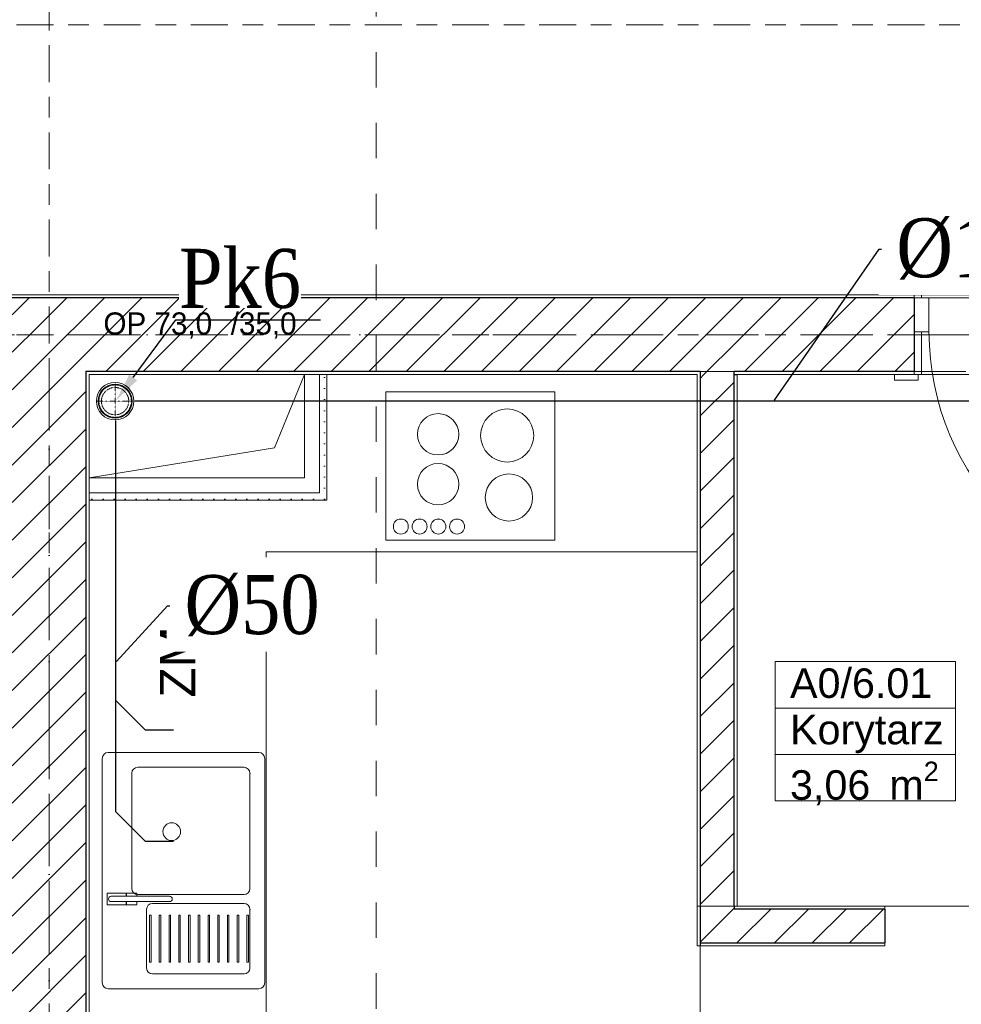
# Model space of a CAD drawing. Header units: millimetres. Extents: x -52968 to 399385, y -141133 to 110561.
# Tile 102 of 146: x 77905 to 81095, y -111810 to -108476. Entities that reach past the tile are written whole.
import ezdxf
from ezdxf import colors
from ezdxf.entities.mleader import LeaderData, LeaderLine
from ezdxf.enums import TextEntityAlignment as Align
from ezdxf.math import Vec2, Vec3

# ---------------------------------------------------------------- set-up
doc = ezdxf.new("R2010")
doc.units = ezdxf.units.MM
for name, pattern in [('DASHDOT', [1, 0.5, -0.25, 0, -0.25]), ('HIDDEN', [0.375, 0.25, -0.125]), ('SIM-Wegliniec-21.07.2025-Parter$0$Kropki i Kreski', [360, 180, -90, 0, -90]), ('SIM-Wegliniec-21.07.2025-Parter$0$Przerywana', [240, 120, -120]), ('SIM-Wegliniec-21.07.2025-Parter$0$Przerywana długa', [390, 250, -140]), ('SIM-Wegliniec-21.07.2025-Parter$0$Przerywana gęsta', [90, 60, -30]), ('SIM-Wegliniec-21.07.2025-Parter$0$Przerywana podwójnie', [295, 125, -50, 70, -50])]:
    doc.linetypes.add(name, pattern=pattern)
for name, color, linetype, lineweight in [('2DH_PRO_kan', 12, 'Continuous', 15), ('CP_AXISKA', 7, 'DASHDOT', 15), ('CP_HIDDE', 203, 'HIDDEN', 18), ('RR_IWK_KS', 19, 'Kanalizacja', 30), ('RR_IWK_opisy', 7, 'Continuous', 0), ('RR_ks_podposadzkowa', 32, 'Kanalizacja', 30), ('SIM-Wegliniec-21.07.2025-Parter$0$A-Przekroje_Nr_pióra__5', 250, 'Continuous', 0), ('SIM-Wegliniec-21.07.2025-Parter$0$Nowe_A-Belki-Wieniec_Nr_pióra__69', 250, 'Continuous', 0), ('SIM-Wegliniec-21.07.2025-Parter$0$Nowe_A-Belki-Wieniec_Nr_pióra__90', 250, 'Continuous', 0), ('SIM-Wegliniec-21.07.2025-Parter$0$Nowe_A-Meble-Kuchnia_Nr_pióra__4', 250, 'Continuous', 0), ('SIM-Wegliniec-21.07.2025-Parter$0$Nowe_A-Meble-Kuchnia_Nr_pióra__86', 250, 'Continuous', 0), ('SIM-Wegliniec-21.07.2025-Parter$0$Nowe_A-Osi_Nr_pióra__20', 250, 'Continuous', 0), ('SIM-Wegliniec-21.07.2025-Parter$0$Nowe_A-Posadzki_Nr_pióra__89', 250, 'Continuous', 0), ('SIM-Wegliniec-21.07.2025-Parter$0$Nowe_A-Przebicia_Nr_pióra__1', 250, 'Continuous', 0), ('SIM-Wegliniec-21.07.2025-Parter$0$Nowe_A-Strefy-Parter_Nr_pióra__94', 250, 'Continuous', 0), ('SIM-Wegliniec-21.07.2025-Parter$0$Nowe_A-Wentylacja-Mechaniczna-0-5', 250, 'Continuous', 0), ('SIM-Wegliniec-21.07.2025-Parter$0$Nowe_A-Wentylacja-Mechaniczna-0-5_Nr_pióra__47', 250, 'Continuous', 0), ('SIM-Wegliniec-21.07.2025-Parter$0$Nowe_A-Wentylacja-Mechaniczna-0-5_Nr_pióra__67', 250, 'Continuous', 0), ('SIM-Wegliniec-21.07.2025-Parter$0$Nowe_A-Ściany-Działowe', 250, 'Continuous', 0), ('SIM-Wegliniec-21.07.2025-Parter$0$Nowe_A-Ściany-Działowe_Nr_pióra__27', 250, 'Continuous', 0), ('SIM-Wegliniec-21.07.2025-Parter$0$Nowe_A-Ściany-Działowe_Nr_pióra__47', 250, 'Continuous', 0), ('SIM-Wegliniec-21.07.2025-Parter$0$Nowe_A-Ściany-Wewnętrzne', 250, 'Continuous', 0), ('SIM-Wegliniec-21.07.2025-Parter$0$Nowe_A-Ściany-Wewnętrzne_Nr_pióra__27', 250, 'Continuous', 0), ('SIM-Wegliniec-21.07.2025-Parter$0$Nowe_A-Ściany-Wewnętrzne_Nr_pióra__47', 250, 'Continuous', 0), ('SIM-Wegliniec-21.07.2025-Parter$0$Nowe_Drzwi Archicad_Nr_pióra__23', 250, 'Continuous', 0), ('SIM-Wegliniec-21.07.2025-Parter$0$Nowe_Drzwi Archicad_Nr_pióra__27', 250, 'Continuous', 0), ('SIM-Wegliniec-21.07.2025-Parter$0$Nowe_Drzwi Archicad_Nr_pióra__3', 250, 'Continuous', 0), ('SIM-Wegliniec-21.07.2025-Parter$0$Nowe_Drzwi Archicad_Nr_pióra__47', 250, 'Continuous', 0), ('SIM-Wegliniec-21.07.2025-Parter$0$Nowe_Metryczki pomieszczeń Archicada_Nr_pióra__6', 250, 'Continuous', 0), ('SIM-Wegliniec-21.07.2025-Parter$0$Nowe_Znaczniki drzwi Archicada_Nr_pióra__7', 250, 'Continuous', 0)]:
    doc.layers.add(name, color=color, linetype=linetype, lineweight=lineweight)
doc.layers.add('_xref', color=250, linetype='Continuous')
doc.styles.add('CP_ATTR', font='ARIAL.TTF')
doc.styles.add('Garamond', font='GARA.TTF')
doc.styles.add('SIM-Wegliniec-21.07.2025-Parter$0$MtXpl_Arial', font='txt', dxfattribs={"height": 0.2})
doc.styles.add('SIM-Wegliniec-21.07.2025-Parter$0$STYL_AUTOMATYCZNY_1', font='arial.ttf')
doc.styles.add('SIM-Wegliniec-21.07.2025-Parter$0$STYL_AUTOMATYCZNY_2', font='arial.ttf')
doc.styles.get("Standard").update_dxf_attribs({"font": 'arial.ttf'})
doc.linetypes.add('Kanalizacja', pattern='A,25,0,["◄",Standard,S=5,R=0,X=-5,Y=-2.5],0', length=25)
pattern_1 = [(45, (0, 0), (-63.63961, 63.63961), [])]
pattern_2 = [(0, (0, 0), (0, 86.60254), [0, -50]), (0, (25, 43.3), (0, 86.60254), [0, -50])]
pattern_3 = [(0, (0, 0), (0, 37.5), [0, -37.5])]

# ---------------------------------------------------------------- blocks, each defined once
blk = doc.blocks.new('SIM-Wegliniec-21.07.2025-Parter')
at = {"layer": 'SIM-Wegliniec-21.07.2025-Parter$0$Nowe_A-Wentylacja-Mechaniczna-0-5', "linetype": 'Continuous', "lineweight": 0}
h = blk.add_hatch(dxfattribs=at)
h.set_pattern_fill('Gips', color=256, style=0, pattern_type=2)
h.set_pattern_definition(pattern_3)
h.paths.add_polyline_path([(78945.4, -110077.6), (78945.4, -109677.6), (78920.4, -109677.6), (78920.4, -110077.6)])
h = blk.add_hatch(dxfattribs=at)
h.set_pattern_fill('Gips', color=256, style=0, pattern_type=2)
h.set_pattern_definition(pattern_3)
h.paths.add_polyline_path([(78920.4, -110077.6), (78140.1, -110077.6), (78140.1, -110102.6), (78920.4, -110102.6)])
h = blk.add_hatch(dxfattribs=at)
h.set_pattern_fill('Gips', color=256, style=0, pattern_type=2)
h.set_pattern_definition(pattern_3)
h.paths.add_polyline_path([(78920.4, -110102.6), (78945.4, -110102.6), (78920.4, -110077.6)])
at = {"layer": 'SIM-Wegliniec-21.07.2025-Parter$0$Nowe_A-Wentylacja-Mechaniczna-0-5', "linetype": 'Continuous', "lineweight": 0, "true_color": 0x000000}
h = blk.add_hatch(dxfattribs=at)
h.set_pattern_fill('Gips', color=18, style=0, pattern_type=2)
h.set_pattern_definition(pattern_3)
h.paths.add_polyline_path([(78920.4, -110077.6), (78945.4, -110102.6), (78945.4, -110077.6)])
at = {"layer": 'SIM-Wegliniec-21.07.2025-Parter$0$Nowe_A-Ściany-Działowe', "linetype": 'Continuous', "lineweight": 0}
h = blk.add_hatch(dxfattribs=at)
h.set_pattern_fill('Bloczki_ceramiczne', color=256, style=0, pattern_type=2)
h.set_pattern_definition(pattern_1)
h.paths.add_polyline_path([(80210.1, -109677.6), (80325.1, -109677.6), (80325.1, -109667.6), (80210.1, -109667.6)])
at = {"layer": 'SIM-Wegliniec-21.07.2025-Parter$0$Nowe_A-Ściany-Działowe', "linetype": 'Continuous', "lineweight": 0, "true_color": 0x000000}
h = blk.add_hatch(dxfattribs=at)
h.set_pattern_fill('Tynk', color=18, style=0, pattern_type=2)
h.set_pattern_definition(pattern_2)
h.paths.add_polyline_path([(80200.1, -109677.6), (80200.1, -111612.6), (80210.1, -111602.6), (80210.1, -109677.6)])
at = {"layer": 'SIM-Wegliniec-21.07.2025-Parter$0$Nowe_A-Ściany-Działowe', "linetype": 'Continuous', "lineweight": 0}
h = blk.add_hatch(dxfattribs=at)
h.set_pattern_fill('Bloczki_ceramiczne', color=256, style=0, pattern_type=2)
h.set_pattern_definition(pattern_1)
h.paths.add_polyline_path([(80325.1, -111487.6), (80325.1, -109677.6), (80210.1, -109677.6), (80210.1, -111487.6)])
at = {"layer": 'SIM-Wegliniec-21.07.2025-Parter$0$Nowe_A-Ściany-Działowe', "linetype": 'Continuous', "lineweight": 0, "true_color": 0x000000}
h = blk.add_hatch(dxfattribs=at)
h.set_pattern_fill('Tynk', color=18, style=0, pattern_type=2)
h.set_pattern_definition(pattern_2)
h.paths.add_polyline_path([(80335.1, -111477.6), (80335.1, -109677.6), (80325.1, -109677.6), (80325.1, -111477.6)])
h = blk.add_hatch(dxfattribs=at)
h.set_pattern_fill('Bloczki_ceramiczne', color=18, style=0, pattern_type=2)
h.set_pattern_definition(pattern_1)
h.paths.add_polyline_path([(80325.1, -111487.6), (80210.1, -111602.6), (80325.1, -111602.6)])
at = {"layer": 'SIM-Wegliniec-21.07.2025-Parter$0$Nowe_A-Ściany-Działowe', "linetype": 'Continuous', "lineweight": 0}
h = blk.add_hatch(dxfattribs=at)
h.set_pattern_fill('Bloczki_ceramiczne', color=256, style=0, pattern_type=2)
h.set_pattern_definition(pattern_1)
h.paths.add_polyline_path([(80210.1, -111487.6), (80210.1, -111602.6), (80325.1, -111487.6)])
at = {"layer": 'SIM-Wegliniec-21.07.2025-Parter$0$Nowe_A-Ściany-Działowe', "linetype": 'Continuous', "lineweight": 0, "true_color": 0x000000}
h = blk.add_hatch(dxfattribs=at)
h.set_pattern_fill('Tynk', color=18, style=0, pattern_type=2)
h.set_pattern_definition(pattern_2)
h.paths.add_polyline_path([(80325.1, -111477.6), (80325.1, -111487.6), (80335.1, -111477.6)])
h = blk.add_hatch(dxfattribs=at)
h.set_pattern_fill('Tynk', color=18, style=0, pattern_type=2)
h.set_pattern_definition(pattern_2)
h.paths.add_polyline_path([(80335.1, -111477.6), (80325.1, -111487.6), (80835.1, -111487.6), (80835.1, -111477.6)])
at = {"layer": 'SIM-Wegliniec-21.07.2025-Parter$0$Nowe_A-Ściany-Działowe', "linetype": 'Continuous', "lineweight": 0}
h = blk.add_hatch(dxfattribs=at)
h.set_pattern_fill('Bloczki_ceramiczne', color=256, style=0, pattern_type=2)
h.set_pattern_definition(pattern_1)
h.paths.add_polyline_path([(80325.1, -111602.6), (80835.1, -111602.6), (80835.1, -111487.6), (80325.1, -111487.6)])
at = {"layer": 'SIM-Wegliniec-21.07.2025-Parter$0$Nowe_A-Ściany-Działowe', "linetype": 'Continuous', "lineweight": 0, "true_color": 0x000000}
h = blk.add_hatch(dxfattribs=at)
h.set_pattern_fill('Tynk', color=18, style=0, pattern_type=2)
h.set_pattern_definition(pattern_2)
h.paths.add_polyline_path([(80210.1, -111602.6), (80200.1, -111612.6), (80210.1, -111612.6)])
h = blk.add_hatch(dxfattribs=at)
h.set_pattern_fill('Tynk', color=18, style=0, pattern_type=2)
h.set_pattern_definition(pattern_2)
h.paths.add_polyline_path([(80210.1, -111612.6), (80835.1, -111612.6), (80835.1, -111602.6), (80210.1, -111602.6)])
at = {"layer": 'SIM-Wegliniec-21.07.2025-Parter$0$Nowe_A-Ściany-Wewnętrzne', "linetype": 'Continuous', "lineweight": 0, "true_color": 0x000000}
h = blk.add_hatch(dxfattribs=at)
h.set_pattern_fill('Tynk', color=18, style=0, pattern_type=2)
h.set_pattern_definition(pattern_2)
h.paths.add_polyline_path([(77880.1, -109407.6), (77880.1, -109417.6), (80935.1, -109417.6), (80935.1, -109407.6)])
at = {"layer": 'SIM-Wegliniec-21.07.2025-Parter$0$Nowe_A-Ściany-Wewnętrzne', "linetype": 'Continuous', "lineweight": 0}
h = blk.add_hatch(dxfattribs=at)
h.set_pattern_fill('Bloczki_ceramiczne', color=256, style=0, pattern_type=2)
h.set_pattern_definition(pattern_1)
h.paths.add_polyline_path([(78130.1, -109417.6), (77880.1, -109417.6), (78130.1, -109667.6)])
h = blk.add_hatch(dxfattribs=at)
h.set_pattern_fill('Bloczki_ceramiczne', color=256, style=0, pattern_type=2)
h.set_pattern_definition(pattern_1)
h.paths.add_polyline_path([(77880.1, -109667.6), (78130.1, -109667.6), (77880.1, -109417.6)])
h = blk.add_hatch(dxfattribs=at)
h.set_pattern_fill('Bloczki_ceramiczne', color=256, style=0, pattern_type=2)
h.set_pattern_definition(pattern_1)
h.paths.add_polyline_path([(78130.1, -109667.6), (80210.1, -109667.6), (80210.1, -109417.6), (78130.1, -109417.6)])
h = blk.add_hatch(dxfattribs=at)
h.set_pattern_fill('Bloczki_ceramiczne', color=256, style=0, pattern_type=2)
h.set_pattern_definition(pattern_1)
h.paths.add_polyline_path([(80210.1, -109667.6), (80325.1, -109667.6), (80325.1, -109417.6), (80210.1, -109417.6)])
h = blk.add_hatch(dxfattribs=at)
h.set_pattern_fill('Bloczki_ceramiczne', color=256, style=0, pattern_type=2)
h.set_pattern_definition(pattern_1)
h.paths.add_polyline_path([(80325.1, -109667.6), (80935.1, -109667.6), (80935.1, -109417.6), (80325.1, -109417.6)])
h = blk.add_hatch(dxfattribs=at)
h.set_pattern_fill('Bloczki_ceramiczne', color=256, style=0, pattern_type=2)
h.set_pattern_definition(pattern_1)
h.paths.add_polyline_path([(77880.1, -109667.6), (77880.1, -112967.6), (78130.1, -112967.6), (78130.1, -109667.6)])
at = {"layer": 'SIM-Wegliniec-21.07.2025-Parter$0$Nowe_A-Ściany-Wewnętrzne', "linetype": 'Continuous', "lineweight": 0, "true_color": 0x000000}
h = blk.add_hatch(dxfattribs=at)
h.set_pattern_fill('Tynk', color=18, style=0, pattern_type=2)
h.set_pattern_definition(pattern_2)
h.paths.add_polyline_path([(78140.1, -109667.6), (78130.1, -109667.6), (78140.1, -109677.6)])
h = blk.add_hatch(dxfattribs=at)
h.set_pattern_fill('Tynk', color=18, style=0, pattern_type=2)
h.set_pattern_definition(pattern_2)
h.paths.add_polyline_path([(78130.1, -109677.6), (78140.1, -109677.6), (78130.1, -109667.6)])
h = blk.add_hatch(dxfattribs=at)
h.set_pattern_fill('Tynk', color=18, style=0, pattern_type=2)
h.set_pattern_definition(pattern_2)
h.paths.add_polyline_path([(78140.1, -109677.6), (80200.1, -109677.6), (80200.1, -109667.6), (78140.1, -109667.6)])
h = blk.add_hatch(dxfattribs=at)
h.set_pattern_fill('Tynk', color=18, style=0, pattern_type=2)
h.set_pattern_definition(pattern_2)
h.paths.add_polyline_path([(80200.1, -109677.6), (80210.1, -109677.6), (80210.1, -109667.6), (80200.1, -109667.6)])
h = blk.add_hatch(dxfattribs=at)
h.set_pattern_fill('Tynk', color=18, style=0, pattern_type=2)
h.set_pattern_definition(pattern_2)
h.paths.add_polyline_path([(80935.1, -109667.6), (80325.1, -109667.6), (80325.1, -109677.6), (80935.1, -109677.6)])
h = blk.add_hatch(dxfattribs=at)
h.set_pattern_fill('Tynk', color=18, style=0, pattern_type=2)
h.set_pattern_definition(pattern_2)
h.paths.add_polyline_path([(78130.1, -109677.6), (78130.1, -112957.6), (78140.1, -112957.6), (78140.1, -109677.6)])
at = {"layer": 'SIM-Wegliniec-21.07.2025-Parter$0$A-Przekroje_Nr_pióra__5', "linetype": 'SIM-Wegliniec-21.07.2025-Parter$0$Przerywana', "lineweight": 13}
blk.add_line((79112.8, -97065.2), (79112.8, -119875.2), dxfattribs=at)
at = {"layer": 'SIM-Wegliniec-21.07.2025-Parter$0$Nowe_A-Belki-Wieniec_Nr_pióra__69', "linetype": 'SIM-Wegliniec-21.07.2025-Parter$0$Kropki i Kreski', "lineweight": 13}
for p, q in [((70505.1, -109542.6), (85505.1, -109542.6)), ((78005.1, -117042.6), (78005.1, -109542.6))]:
    blk.add_line(p, q, dxfattribs=at)
at = {"layer": 'SIM-Wegliniec-21.07.2025-Parter$0$Nowe_A-Belki-Wieniec_Nr_pióra__90', "linetype": 'SIM-Wegliniec-21.07.2025-Parter$0$Przerywana długa', "lineweight": 13}
for p, q in [((70630.1, -109417.6), (85380.1, -109417.6)), ((78130.1, -109667.6), (83880.1, -109667.6)), ((78130.1, -116917.6), (78130.1, -109667.6))]:
    blk.add_line(p, q, dxfattribs=at)
at = {"layer": 'SIM-Wegliniec-21.07.2025-Parter$0$Nowe_A-Meble-Kuchnia_Nr_pióra__4', "linetype": 'Continuous', "lineweight": 13}
for p, q in [((78140.1, -110357.6), (78140.1, -109677.6)), ((78140.1, -109677.6), (79420.1, -109677.6)), ((79420.1, -109677.6), (80200.1, -109677.6)), ((79145.4, -109735.9), (79717.4, -109735.9)), ((79145.4, -110237.9), (79145.4, -109735.9)), ((79717.4, -109735.9), (79717.4, -110237.9)), ((79717.4, -110237.9), (79145.4, -110237.9)), ((78740.1, -110357.6), (78740.1, -110277.6)), ((79420.1, -110277.6), (78740.1, -110277.6)), ((79420.1, -110277.6), (80200.1, -110277.6)), ((78140.1, -110357.6), (78140.1, -110957.6)), ((78740.1, -110357.6), (78740.1, -110957.6)), ((78140.1, -110957.6), (78140.1, -111757.6)), ((78205.1, -110957.6), (78715.1, -110957.6)), ((78740.1, -110957.6), (78740.1, -111757.6)), ((78185.1, -111737.6), (78185.1, -110977.6)), ((78305.1, -111007.6), (78665.1, -111007.6)), ((78735.1, -110977.6), (78735.1, -111737.6)), ((78285.1, -111418.6), (78285.1, -111027.6)), ((78685.1, -111027.6), (78685.1, -111418.6)), ((78201.1, -111473.6), (78201.1, -111433.6)), ((78201.1, -111433.6), (78266.1, -111433.6)), ((78266.1, -111433.6), (78266.1, -111444.6)), ((78267.1, -111444.6), (78267.1, -111433.9)), ((78267.1, -111433.9), (78302.1, -111433.9)), ((78302.1, -111433.9), (78302.1, -111444.6)), ((78665.1, -111438.6), (78305.1, -111438.6)), ((78266.1, -111473.6), (78201.1, -111473.6)), ((78215.1, -111444.6), (78413, -111444.6)), ((78266.1, -111444.6), (78215.1, -111444.6)), ((78412.9, -111462.6), (78215.1, -111462.6)), ((78215.1, -111462.6), (78266.1, -111462.6)), ((78266.1, -111462.6), (78266.1, -111473.6)), ((78302.1, -111444.6), (78267.1, -111444.6)), ((78267.1, -111473.3), (78267.1, -111462.6)), ((78267.1, -111462.6), (78302.1, -111462.6)), ((78302.1, -111473.3), (78267.1, -111473.3)), ((78302.1, -111462.6), (78302.1, -111473.3)), ((78355.1, -111468.6), (78665.1, -111468.6)), ((78335.1, -111687.6), (78335.1, -111488.6)), ((78345.1, -111667.6), (78345.1, -111508.6)), ((78345.1, -111508.6), (78350.1, -111508.6)), ((78350.1, -111508.6), (78350.1, -111667.6)), ((78378.1, -111667.6), (78378.1, -111508.6)), ((78378.1, -111508.6), (78383.1, -111508.6)), ((78383.1, -111508.6), (78383.1, -111667.6)), ((78411.1, -111667.6), (78411.1, -111508.6)), ((78411.1, -111508.6), (78416.1, -111508.6)), ((78416.1, -111508.6), (78416.1, -111667.6)), ((78444.1, -111667.6), (78444.1, -111508.6)), ((78444.1, -111508.6), (78449.1, -111508.6)), ((78449.1, -111508.6), (78449.1, -111667.6)), ((78477.1, -111667.6), (78477.1, -111508.6)), ((78477.1, -111508.6), (78482.1, -111508.6)), ((78482.1, -111508.6), (78482.1, -111667.6)), ((78510.1, -111667.6), (78510.1, -111508.6)), ((78510.1, -111508.6), (78515.1, -111508.6)), ((78515.1, -111508.6), (78515.1, -111667.6)), ((78543.1, -111667.6), (78543.1, -111508.6)), ((78543.1, -111508.6), (78548.1, -111508.6)), ((78548.1, -111508.6), (78548.1, -111667.6)), ((78576.1, -111667.6), (78576.1, -111508.6)), ((78576.1, -111508.6), (78581.1, -111508.6)), ((78581.1, -111508.6), (78581.1, -111667.6)), ((78609.1, -111667.6), (78609.1, -111508.6)), ((78609.1, -111508.6), (78614.1, -111508.6)), ((78614.1, -111508.6), (78614.1, -111667.6)), ((78642.1, -111667.6), (78642.1, -111508.6)), ((78642.1, -111508.6), (78647.1, -111508.6)), ((78647.1, -111508.6), (78647.1, -111667.6)), ((78675.1, -111667.6), (78675.1, -111508.6)), ((78675.1, -111508.6), (78680.1, -111508.6)), ((78680.1, -111508.6), (78680.1, -111667.6)), ((78685.1, -111488.6), (78685.1, -111687.6)), ((78350.1, -111667.6), (78345.1, -111667.6)), ((78383.1, -111667.6), (78378.1, -111667.6)), ((78416.1, -111667.6), (78411.1, -111667.6)), ((78449.1, -111667.6), (78444.1, -111667.6)), ((78482.1, -111667.6), (78477.1, -111667.6)), ((78515.1, -111667.6), (78510.1, -111667.6)), ((78548.1, -111667.6), (78543.1, -111667.6)), ((78581.1, -111667.6), (78576.1, -111667.6)), ((78614.1, -111667.6), (78609.1, -111667.6)), ((78647.1, -111667.6), (78642.1, -111667.6)), ((78680.1, -111667.6), (78675.1, -111667.6)), ((78665.1, -111707.6), (78355.1, -111707.6)), ((78140.2, -111757.6), (78140.2, -112357.6)), ((78715.1, -111757.6), (78205.1, -111757.6)), ((78740.2, -111757.6), (78740.2, -112357.6))]:
    blk.add_line(p, q, dxfattribs=at)
for centre, radius in [((79196.2, -110192.2), 25.4), ((79259.7, -110192.2), 25.4), ((79323.2, -110192.2), 25.4), ((79386.7, -110192.2), 25.4), ((78420.1, -111225.6), 30)]:
    blk.add_circle(centre, radius, dxfattribs=at)
for centre, radius, start, end in [((79556.4, -109883.9), 90, 0, 180), ((79322.4, -109879.9), 70, 0, 180), ((79322.4, -109879.9), 70, 180, 0), ((79556.4, -109883.9), 90, 180, 0), ((79322.4, -110048.9), 70, 0, 180), ((79562.4, -110093.9), 80, 0, 180), ((79322.4, -110048.9), 70, 180, 0), ((79562.4, -110093.9), 80, 180, 0), ((78205.1, -110977.6), 20, 90, 180), ((78715.1, -110977.6), 20, 0, 90), ((78305.1, -111027.6), 20, 90, 180), ((78665.1, -111027.6), 20, 0, 90), ((78305.1, -111418.6), 20, 180, 270), ((78665.1, -111418.6), 20, 270, 0), ((78215.1, -111453.6), 9, 90, 270), ((78215.1, -111453.6), 9, 90, 270), ((78355.1, -111488.6), 20, 90, 180), ((78412.9, -111453.6), 9, 269.8528, 89.8528), ((78665.1, -111488.6), 20, 0, 90), ((78355.1, -111687.6), 20, 180, 270), ((78665.1, -111687.6), 20, 270, 0), ((78205.1, -111737.6), 20, 180, 270), ((78715.1, -111737.6), 20, 270, 0)]:
    blk.add_arc(centre, radius, start, end, dxfattribs=at)
for p in [(78685.1, -111027.6), (78685.1, -111488.6)]:
    blk.add_point(p, dxfattribs=at)
at = {"layer": 'SIM-Wegliniec-21.07.2025-Parter$0$Nowe_A-Osi_Nr_pióra__20', "linetype": 'SIM-Wegliniec-21.07.2025-Parter$0$Przerywana podwójnie', "lineweight": 13}
for p, q in [((78005.1, -95582.5), (78005.1, -117792.3)), ((63144.7, -108492.6), (90961.9, -108492.6)), ((63144.7, -109542.6), (90961.9, -109542.6))]:
    blk.add_line(p, q, dxfattribs=at)
at = {"layer": 'SIM-Wegliniec-21.07.2025-Parter$0$Nowe_A-Posadzki_Nr_pióra__89', "linetype": 'Continuous', "lineweight": 13, "flags": 128}
for points in [[(70630.1, -109417.6), (85380.1, -109417.6), (85380.1, -107567.6), (70630.1, -107567.6)], [(72130.1, -116907.6), (84130.1, -116907.6), (84130.1, -109417.6), (72130.1, -109417.6), (72130.1, -109667.6), (74550.1, -109667.6), (74550.1, -112537.6), (72130.1, -112537.6), (72130.1, -109667.6)], [(78130.1, -109667.6), (78130.1, -112967.6), (80210.1, -112967.6), (80210.1, -109667.6)], [(78130.1, -112967.6), (80210.1, -112967.6), (80210.1, -109667.6), (78130.1, -109667.6)]]:
    blk.add_lwpolyline(points, close=True, dxfattribs=at)
at = {"layer": 'SIM-Wegliniec-21.07.2025-Parter$0$Nowe_A-Przebicia_Nr_pióra__1', "linetype": 'Continuous', "lineweight": 13}
for p, q in [((78870.4, -109677.6), (78140.1, -109677.6)), ((78140.1, -109677.6), (78140.1, -110027.6)), ((78768.2, -109925.5), (78870.4, -109677.6)), ((78870.4, -109677.6), (78768.2, -109925.5)), ((78870.4, -110027.6), (78870.4, -109677.6)), ((78140.1, -110027.6), (78768.2, -109925.5)), ((78768.2, -109925.5), (78140.1, -110027.6)), ((78140.1, -110027.6), (78870.4, -110027.6))]:
    blk.add_line(p, q, dxfattribs=at)
at = {"layer": 'SIM-Wegliniec-21.07.2025-Parter$0$Nowe_A-Strefy-Parter_Nr_pióra__94', "linetype": 'Continuous', "lineweight": 13, "flags": 128}
for points in [[(70640.1, -107577.6), (70640.1, -109407.6), (85370.1, -109407.6), (85370.1, -107577.6)], [(78140.1, -116907.6), (81335.1, -116907.6), (81335.1, -112777.6), (82035.1, -112777.6), (82035.1, -111477.6), (80575.1, -111477.6), (80200.1, -111477.6), (80200.1, -109677.6), (78945.4, -109677.6), (78945.4, -110102.6), (78140.1, -110102.6), (78140.2, -112957.6), (78740.2, -112957.6), (78740.2, -113092.6), (78140.1, -113092.6)], [(80335.1, -111477.6), (80835.1, -111477.6), (82035.1, -111477.6), (82035.1, -109677.6), (80335.1, -109677.6)]]:
    blk.add_lwpolyline(points, close=True, dxfattribs=at)
at = {"layer": 'SIM-Wegliniec-21.07.2025-Parter$0$Nowe_A-Wentylacja-Mechaniczna-0-5_Nr_pióra__47', "linetype": 'SIM-Wegliniec-21.07.2025-Parter$0$Przerywana gęsta', "lineweight": 15, "flags": 128}
for points in [[(78870.4, -109677.6), (78870.4, -110027.6)], [(78870.4, -110027.6), (78140.1, -110027.6)]]:
    blk.add_lwpolyline(points, dxfattribs=at)
at = {"layer": 'SIM-Wegliniec-21.07.2025-Parter$0$Nowe_A-Wentylacja-Mechaniczna-0-5_Nr_pióra__47', "linetype": 'Continuous', "lineweight": 15, "flags": 128}
for points in [[(78920.4, -109677.6), (78870.4, -109677.6)], [(78945.4, -109677.6), (78920.4, -109677.6)], [(78945.4, -110102.6), (78945.4, -109677.6)], [(78140.1, -110077.6), (78140.1, -110027.6)], [(78140.1, -110102.6), (78140.1, -110077.6)], [(78140.1, -110102.6), (78920.4, -110102.6)], [(78945.4, -110102.6), (78920.4, -110102.6)]]:
    blk.add_lwpolyline(points, dxfattribs=at)
at = {"layer": 'SIM-Wegliniec-21.07.2025-Parter$0$Nowe_A-Wentylacja-Mechaniczna-0-5_Nr_pióra__67', "linetype": 'Continuous', "lineweight": 13}
for p, q in [((78920.4, -110027.6), (78920.4, -109677.6)), ((78920.4, -110077.6), (78920.4, -110027.6)), ((78140.1, -110077.6), (78870.4, -110077.6)), ((78870.4, -110077.6), (78920.4, -110077.6)), ((78870.4, -110077.6), (78920.4, -110077.6))]:
    blk.add_line(p, q, dxfattribs=at)
at = {"layer": 'SIM-Wegliniec-21.07.2025-Parter$0$Nowe_A-Ściany-Działowe_Nr_pióra__27', "linetype": 'Continuous', "lineweight": 25}
for p, q in [((80210.1, -109677.6), (80210.1, -111487.6)), ((80325.1, -111477.6), (80325.1, -109677.6)), ((80210.1, -111487.6), (80210.1, -111602.6)), ((80325.1, -111477.6), (80325.1, -111487.6)), ((80325.1, -111477.6), (80325.1, -111487.6)), ((80835.1, -111487.6), (80325.1, -111487.6)), ((80210.1, -111602.6), (80210.1, -111612.6)), ((80210.1, -111602.6), (80325.1, -111602.6)), ((80210.1, -111602.6), (80210.1, -111612.6)), ((80210.1, -111602.6), (80325.1, -111602.6)), ((80325.1, -111602.6), (80835.1, -111602.6))]:
    blk.add_line(p, q, dxfattribs=at)
at = {"layer": 'SIM-Wegliniec-21.07.2025-Parter$0$Nowe_A-Ściany-Działowe_Nr_pióra__27', "linetype": 'Continuous', "lineweight": 25, "flags": 128}
for points in [[(80325.1, -109677.6), (80335.1, -109677.6)], [(80835.1, -111487.6), (80835.1, -111602.6)]]:
    blk.add_lwpolyline(points, dxfattribs=at)
at = {"layer": 'SIM-Wegliniec-21.07.2025-Parter$0$Nowe_A-Ściany-Działowe_Nr_pióra__47', "linetype": 'Continuous', "lineweight": 15}
blk.add_line((80325.1, -111477.6), (80335.1, -111477.6), dxfattribs=at)
blk.add_line((80325.1, -111477.6), (80335.1, -111477.6), dxfattribs=at)
at = {"layer": 'SIM-Wegliniec-21.07.2025-Parter$0$Nowe_A-Ściany-Działowe_Nr_pióra__47', "linetype": 'Continuous', "lineweight": 15, "flags": 128}
for points in [[(80200.1, -109677.6), (80200.1, -111612.6)], [(80335.1, -111477.6), (80335.1, -109677.6)], [(80835.1, -111477.6), (80335.1, -111477.6)], [(80835.1, -111477.6), (80835.1, -111487.6)], [(80835.1, -111602.6), (80835.1, -111612.6)], [(80200.1, -111612.6), (80210.1, -111612.6)], [(80210.1, -111612.6), (80835.1, -111612.6)]]:
    blk.add_lwpolyline(points, dxfattribs=at)
at = {"layer": 'SIM-Wegliniec-21.07.2025-Parter$0$Nowe_A-Ściany-Wewnętrzne_Nr_pióra__27', "linetype": 'Continuous', "lineweight": 25}
for p, q in [((78130.1, -109417.6), (77880.1, -109417.6)), ((78130.1, -109417.6), (77880.1, -109417.6)), ((80210.1, -109417.6), (78130.1, -109417.6)), ((80325.1, -109417.6), (80210.1, -109417.6)), ((80935.1, -109417.6), (80325.1, -109417.6)), ((80935.1, -109417.6), (80935.1, -109532.6)), ((80935.1, -109532.6), (80935.1, -109667.6)), ((78140.1, -109667.6), (78130.1, -109667.6)), ((78130.1, -112967.6), (78130.1, -109667.6)), ((78140.1, -109667.6), (78130.1, -109667.6)), ((80200.1, -109667.6), (78140.1, -109667.6)), ((80210.1, -109667.6), (80200.1, -109667.6)), ((80210.1, -109667.6), (80210.1, -109677.6)), ((80210.1, -109667.6), (80210.1, -109677.6)), ((80325.1, -109677.6), (80325.1, -109667.6)), ((80935.1, -109667.6), (80325.1, -109667.6)), ((80325.1, -109677.6), (80325.1, -109667.6))]:
    blk.add_line(p, q, dxfattribs=at)
blk.add_point((78130.1, -109667.6), dxfattribs=at)
at = {"layer": 'SIM-Wegliniec-21.07.2025-Parter$0$Nowe_A-Ściany-Wewnętrzne_Nr_pióra__47', "linetype": 'Continuous', "lineweight": 15}
for p, q in [((80935.1, -109407.6), (80868.1, -109407.6)), ((80935.1, -109407.6), (80935.1, -109417.6)), ((80935.1, -109407.6), (80935.1, -109417.6)), ((80935.1, -109677.6), (80868.1, -109677.6))]:
    blk.add_line(p, q, dxfattribs=at)
at = {"layer": 'SIM-Wegliniec-21.07.2025-Parter$0$Nowe_A-Ściany-Wewnętrzne_Nr_pióra__47', "linetype": 'Continuous', "lineweight": 15, "flags": 128}
for points in [[(80935.1, -109407.6), (77880.1, -109407.6)], [(78140.1, -112957.6), (78140.1, -109677.6)], [(78140.1, -109677.6), (80200.1, -109677.6)], [(80325.1, -109677.6), (80935.1, -109677.6)]]:
    blk.add_lwpolyline(points, dxfattribs=at)
at = {"layer": 'SIM-Wegliniec-21.07.2025-Parter$0$Nowe_Drzwi Archicad_Nr_pióra__23', "linetype": 'Continuous', "lineweight": 15}
for p, q in [((80935.1, -109532.6), (80935.1, -109417.6)), ((80935.1, -109417.6), (80985.1, -109417.6)), ((80985.1, -109417.6), (80985.1, -109532.6)), ((80985.1, -109532.6), (80935.1, -109532.6))]:
    blk.add_line(p, q, dxfattribs=at)
at = {"layer": 'SIM-Wegliniec-21.07.2025-Parter$0$Nowe_Drzwi Archicad_Nr_pióra__27', "linetype": 'Continuous', "lineweight": 25}
for p, q in [((80935.1, -109417.6), (80935.1, -109532.6)), ((80935.1, -109417.6), (80935.1, -109532.6)), ((80935.1, -109532.6), (80935.1, -109667.6)), ((80935.1, -109532.6), (80935.1, -109667.6))]:
    blk.add_line(p, q, dxfattribs=at)
at = {"layer": 'SIM-Wegliniec-21.07.2025-Parter$0$Nowe_Drzwi Archicad_Nr_pióra__3', "linetype": 'Continuous', "lineweight": 13}
for p, q in [((80868.1, -109407.6), (80868.1, -109388.6)), ((80868.1, -109388.6), (80948.1, -109388.6)), ((80948.1, -109407.6), (80868.1, -109407.6)), ((80935.1, -109417.6), (80935.1, -109407.6)), ((80935.1, -109407.6), (80960.1, -109407.6)), ((80948.1, -109388.6), (80948.1, -109407.6)), ((80960.1, -109407.6), (80960.1, -109417.6)), ((80960.1, -109417.6), (80935.1, -109417.6)), ((80935.1, -109677.6), (80935.1, -109532.6)), ((80935.1, -109532.6), (80960.1, -109532.6)), ((80960.1, -109532.6), (80960.1, -109677.6)), ((80868.1, -109696.6), (80868.1, -109677.6)), ((80868.1, -109677.6), (80948.1, -109677.6)), ((80948.1, -109696.6), (80868.1, -109696.6)), ((80960.1, -109677.6), (80935.1, -109677.6)), ((80948.1, -109677.6), (80948.1, -109696.6))]:
    blk.add_line(p, q, dxfattribs=at)
blk.add_arc((81885.1, -109532.6), 900, 180, 270, dxfattribs=at)
at = {"layer": 'SIM-Wegliniec-21.07.2025-Parter$0$Nowe_Drzwi Archicad_Nr_pióra__47', "linetype": 'Continuous', "lineweight": 15}
for p, q in [((80935.1, -109407.6), (80868.1, -109407.6)), ((80935.1, -109407.6), (80868.1, -109407.6)), ((80935.1, -109407.6), (80935.1, -109417.6)), ((80935.1, -109407.6), (80935.1, -109417.6)), ((80935.1, -109407.6), (80935.1, -109417.6)), ((80935.1, -109677.6), (80868.1, -109677.6)), ((80935.1, -109677.6), (80868.1, -109677.6))]:
    blk.add_line(p, q, dxfattribs=at)
at = {"layer": 'SIM-Wegliniec-21.07.2025-Parter$0$Nowe_Metryczki pomieszczeń Archicada_Nr_pióra__6', "linetype": 'Continuous', "lineweight": 13}
for p, q in [((80464.5, -110649.8), (81075.1, -110649.8)), ((80464.5, -110806.9), (80464.5, -110649.8)), ((81075.1, -110649.8), (81075.1, -110806.9)), ((81075.1, -110806.9), (80464.5, -110806.9)), ((80464.5, -110806.9), (81075.1, -110806.9)), ((80464.5, -110964.1), (80464.5, -110806.9)), ((81075.1, -110806.9), (81075.1, -110964.1)), ((81075.1, -110964.1), (80464.5, -110964.1)), ((80464.5, -110964.1), (81075.1, -110964.1)), ((80464.5, -111121.2), (80464.5, -110964.1)), ((81075.1, -110964.1), (81075.1, -111121.2)), ((81075.1, -111121.2), (80464.5, -111121.2))]:
    blk.add_line(p, q, dxfattribs=at)
at = {"layer": 'SIM-Wegliniec-21.07.2025-Parter$0$Nowe_A-Meble-Kuchnia_Nr_pióra__86', "lineweight": 13, "style": 'SIM-Wegliniec-21.07.2025-Parter$0$STYL_AUTOMATYCZNY_1'}
blk.add_text('ZM', height=120, rotation=90, dxfattribs=at).set_placement((78440.1, -110650.7), align=Align.MIDDLE_CENTER)
at = {"layer": 'SIM-Wegliniec-21.07.2025-Parter$0$Nowe_A-Przebicia_Nr_pióra__1', "lineweight": 13, "style": 'SIM-Wegliniec-21.07.2025-Parter$0$MtXpl_Arial'}
for s, p in [('OP 73,0', (78189, -109542.1)), (' /35,0', (78592.2, -109542.1))]:
    blk.add_text(s, height=75, dxfattribs=at).set_placement(p)
at = {"layer": 'SIM-Wegliniec-21.07.2025-Parter$0$Nowe_Metryczki pomieszczeń Archicada_Nr_pióra__6', "lineweight": 13, "char_height": 100, "attachment_point": 1, "style": 'SIM-Wegliniec-21.07.2025-Parter$0$STYL_AUTOMATYCZNY_2'}
for s, insert in [('\\A1;{\\pql;\\pt0,2300;\\fArial|b0|i0|c238|p0;\\W1.000000;A0/6.01\\fArial|b0|i0|c238|p0;\\W1.000000;\\A1{\\H.66x;\\S^  ;}\\fArial|b0|i0|c238|p0;\\W1.000000;\\fArial|b0|i0|c238|p0;\\W1.000000;\\A1{\\H.66x;\\S^  ;}}', (80514.5, -110672.7)), ('\\A1;{\\pql;\\pt0,2300;\\fArial|b0|i0|c238|p0;\\W1.000000;Korytarz\\fArial|b0|i0|c238|p0;\\W1.000000;\\A1{\\H.66x;\\S^  ;}\\fArial|b0|i0|c238|p0;\\W1.000000;\\fArial|b0|i0|c238|p0;\\W1.000000;\\A1{\\H.66x;\\S^  ;}}', (80514.5, -110829.8)), ('\\A1;{\\pql;\\pt0,2300;\\fArial|b0|i0|c238|p0;\\W1.000000;3,06\\fArial|b0|i0|c238|p0;\\W1.000000;\\A1{\\H.66x;\\S^  ;}\\fArial|b0|i0|c238|p0;\\W1.000000; m\\fArial|b0|i0|c238|p0;\\W1.000000;\\A1{\\H.66x;\\S2^  ;}}', (80514.5, -110988.4))]:
    blk.add_mtext(s, dxfattribs=dict(at, insert=insert))
at = {"layer": 'SIM-Wegliniec-21.07.2025-Parter$0$Nowe_Znaczniki drzwi Archicada_Nr_pióra__7', "lineweight": 13, "insert": (81374.7, -110077.6), "char_height": 125, "attachment_point": 7, "rotation": 90, "style": 'SIM-Wegliniec-21.07.2025-Parter$0$STYL_AUTOMATYCZNY_1'}
blk.add_mtext('\\A1;{\\pql;\\pt0;\\fArial|b0|i0|c238|p0;\\W1.000000;90\\fArial|b0|i0|c238|p0;\\W1.000000;\\A1{\\H.66x;\\S^  ;}\\fArial|b0|i0|c238|p0;\\W1.000000;\\fArial|b0|i0|c238|p0;\\W1.000000;}', dxfattribs=at)
blk = doc.blocks.new('Rhpn_kan000_0048_ffd9kd1')
for radius in [63.5, 57.7]:
    blk.add_circle((0, 0), radius)
at = {"layer": 'CP_AXISKA'}
for p, q in [((0, -63.5), (0, 63.5)), ((-63.5, 0), (63.5, 0))]:
    blk.add_line(p, q, dxfattribs=at)
at = {"layer": 'CP_HIDDE'}
for radius in [55, 46.3]:
    blk.add_circle((0, 0), radius, dxfattribs=at)
at = {"linetype": 'ByBlock', "style": 'CP_ATTR', "flags": 9}
for tag in ['NAME', 'GROUP', 'NUMBER', 'PRODUCER', 'ARTICLE', 'PRODUCT-TYPE', 'ORDER-NO', 'CHARACTER', 'DN', 'PN', 'TEMPERATURE', 'FLOW', 'POWER', 'VOLTAGE', 'WEIGHT', 'OTHER']:
    blk.add_attdef(tag, text='', height=0.00005, rotation=270, dxfattribs=at).set_placement((0, 0), align=Align.MIDDLE_LEFT)

msp = doc.modelspace()

# ---------------------------------------------------------------- block references
at = {"layer": '_xref'}
msp.add_blockref('SIM-Wegliniec-21.07.2025-Parter', (0, 0), dxfattribs=at)

# ---------------------------------------------------------------- next in the draw order: linework, layer by layer
at = {"layer": 'RR_IWK_KS', "ltscale": 30}
for p, q in [((78230.1, -109832.6), (78230.1, -111157.4)), ((78330.1, -110880.8), (78230.1, -110780.8)), ((78330.1, -110880.8), (78425.7, -110880.8)), ((78330.1, -111257.4), (78230.1, -111157.4)), ((78330.1, -111257.4), (78425.7, -111257.4))]:
    msp.add_line(p, q, dxfattribs=at)
at = {"layer": 'RR_ks_podposadzkowa', "ltscale": 50}
msp.add_line((86875.1, -109767.6), (78295.1, -109767.6), dxfattribs=at)

# ---------------------------------------------------------------- next in the draw order: leaders
at = {"layer": 'RR_IWK_opisy'}
ml = msp.add_multileader_mtext('Standard', dxfattribs=at)
ml.set_content('\\fGaramond|b0|i0;%%c110', color=256, style='Garamond')
ml.set_leader_properties()
ml.build(insert=Vec2(0, 0))
ml.multileader.update_dxf_attribs({"has_text_frame": 1, "text_left_attachment_type": 2, "text_right_attachment_type": 2})
ctx = ml.context
ctx.base_point, ctx.char_height, ctx.landing_gap_size, ctx.plane_origin = Vec3(80774.3, -109252.6), 200, 50, Vec3(-69361.1, 86119.2)
ctx.left_attachment, ctx.right_attachment = 2, 2
notes = []
notes.append((ctx, [(0, (1, 1, 0), (80816.3, -109252.5), (1, 0), 8, [(0, [(80459.1, -109767.6)], 0, [])])]))
ctx.mtext.insert = Vec3(80874.3, -109148)
ctx.mtext.has_bg_fill, ctx.mtext.bg_color, ctx.mtext.bg_scale_factor, ctx.mtext.bg_transparency, ctx.mtext.use_window_bg_color = 1, -1027028792, 1.3, 0, 1
ml = msp.add_multileader_mtext('Standard', dxfattribs=at)
ml.set_content('Pk6', color=256, style='Garamond')
ml.set_leader_properties()
ml.build(insert=Vec2(0, 0))
ml.multileader.update_dxf_attribs({"text_left_attachment_type": 6, "text_right_attachment_type": 6, "arrow_head_size": 100})
ctx = ml.context
ctx.base_point, ctx.char_height, ctx.arrow_head_size, ctx.plane_origin = Vec3(78440.6, -109491.7), 200, 100, Vec3(78283.9, -204976.2)
ctx.left_attachment, ctx.right_attachment = 6, 6
notes.append((ctx, [(0, (1, 1, 0), (78434.6, -109491.7), (1, 0), 8, [(0, [(78230.1, -109767.6)], 0, [])])]))
ctx.mtext.insert = Vec3(78444.6, -109251.7)
ctx.mtext.has_bg_fill, ctx.mtext.bg_color, ctx.mtext.bg_scale_factor, ctx.mtext.bg_transparency, ctx.mtext.use_window_bg_color = 1, -1027028792, 1, 0, 1
ml = msp.add_multileader_mtext('Standard', dxfattribs=at)
ml.set_content('\\fGaramond|b0|i0;%%c50', color=256, style='Garamond')
ml.set_leader_properties()
ml.build(insert=Vec2(0, 0))
ml.multileader.update_dxf_attribs({"has_text_frame": 1, "text_left_attachment_type": 2, "text_right_attachment_type": 2})
ctx = ml.context
ctx.base_point, ctx.char_height, ctx.landing_gap_size, ctx.plane_origin = Vec3(78413.5, -110460.8), 200, 50, Vec3(-69872.1, 84549.1)
ctx.left_attachment, ctx.right_attachment = 2, 2
notes.append((ctx, [(0, (1, 1, 0), (78405.5, -110460.8), (1, 0), 8, [(0, [(78230.1, -110652.2)], 0, [])])]))
ctx.mtext.insert = Vec3(78463.5, -110356.3)
ctx.mtext.has_bg_fill, ctx.mtext.bg_color, ctx.mtext.bg_scale_factor, ctx.mtext.bg_transparency, ctx.mtext.use_window_bg_color = 1, -1027028792, 1.3, 0, 1
for ctx, leaders in notes:
    for number, flags, end, landing, length, lines in leaders:
        leader = LeaderData()
        leader.index, (leader.has_last_leader_line, leader.has_dogleg_vector, leader.attachment_direction) = number, flags
        leader.last_leader_point, leader.dogleg_vector, leader.dogleg_length = Vec3(end), Vec3(landing), length
        for number, points, colour, breaks in lines:
            line = LeaderLine()
            line.index, line.vertices, line.color, line.breaks = number, Vec3.list(points), colors.encode_raw_color(colour), breaks
            leader.lines.append(line)
        ctx.leaders.append(leader)

# ---------------------------------------------------------------- next in the draw order: block references
at = {"layer": '2DH_PRO_kan', "ltscale": 30}
msp.add_blockref('Rhpn_kan000_0048_ffd9kd1', (78228.4, -109767.6), dxfattribs=at)

doc.saveas('drawing.dxf')
